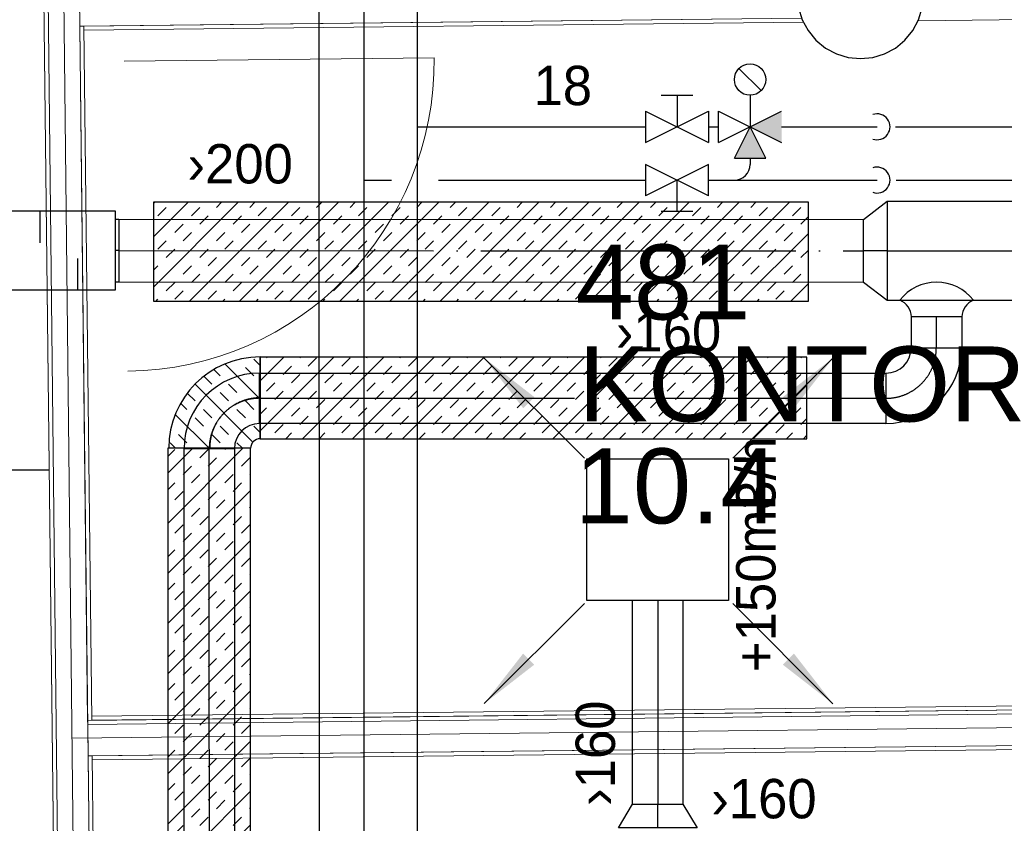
# Model space of a CAD drawing. Header units: millimetres. Extents: x 0 to 83130, y 0 to 53088.
# Tile 52 of 105: x 9531 to 12658, y 32754 to 35306. Entities that reach past the tile are written whole.
import ezdxf

# ---------------------------------------------------------------- set-up
doc = ezdxf.new("R2010")
doc.units = ezdxf.units.MM
doc.header["$LTSCALE"] = 50
doc.header["$MEASUREMENT"] = 0
doc.header["$PDMODE"] = 1
for name, pattern in [('2V-CENT', [23, 20, -1.5, 0, -1.5]), ('V-KU', [2, 1, 1]), ('V-V', [2, 1, 1])]:
    doc.linetypes.add(name, pattern=pattern)
doc.layers.get('0').update_dxf_attribs({"linetype": 'CONTINUOUS'})
for name, color, linetype in [('20604A200D001$0$00-HEL1', 9, 'CONTINUOUS'), ('20604A200D001$0$832 Rominfo', 7, 'CONTINUOUS'), ('V006', 1, 'CONTINUOUS'), ('V060-', 3, 'CONTINUOUS'), ('V061-', 1, 'CONTINUOUS'), ('V070-', 3, 'CONTINUOUS'), ('V071-', 1, 'CONTINUOUS'), ('V110', 1, 'CONTINUOUS'), ('V110-', 6, 'CONTINUOUS'), ('V111-', 1, 'CONTINUOUS'), ('xref', 7, 'CONTINUOUS')]:
    doc.layers.add(name, color=color, linetype=linetype)
for name, color, linetype, lineweight in [('20604A200D001$0$A-AREA', 32, 'CONTINUOUS', 9), ('20604A200D001$0$A-DOOR', 31, 'CONTINUOUS', 13), ('20604A200D001$0$A-WALL', 7, 'CONTINUOUS', 13), ('20604A200D001$0$S-COLS', 7, 'CONTINUOUS', 9)]:
    doc.layers.add(name, color=color, linetype=linetype, lineweight=lineweight)
doc.styles.add('20604A200D001$0$Arial', font='arial.ttf', dxfattribs={"height": 238.125})
doc.styles.add('FISO', font='fiso')
doc.styles.add('ISO', font='ISO')
doc.styles.add('SIMPLEX', font='SIMPLEX')

# ---------------------------------------------------------------- blocks, each defined once
blk = doc.blocks.new('LD_P')
for p, q in [((-0.5, 0.5), (-0.5, -0.5)), ((0.5, 0.5), (-0.5, 0.5)), ((0.5, -0.5), (0.5, 0.5)), ((-0.5, -0.5), (0.5, -0.5))]:
    blk.add_line(p, q)
at = {"color": 1}
for p, q in [((-0.3, 0.5), (-0.3, 0.1)), ((0.1, 0.5), (0.1, 0.1)), ((-0.1, -0.5), (-0.1, -0.1)), ((0.3, -0.5), (0.3, -0.1))]:
    blk.add_line(p, q, dxfattribs=at)
blk = doc.blocks.new('C3A', base_point=(16246, 22590.5))
at = {"color": 0, "linetype": 'ByBlock'}
blk.add_line((16247, 22590.5), (16246, 22590.5), dxfattribs=at)
blk = doc.blocks.new('K3A', base_point=(16246, 22590.5))
at = {"color": 0, "linetype": 'ByBlock'}
for p, q in [((16246, 22591), (16247, 22591)), ((16247, 22591), (16247, 22590)), ((16247, 22590), (16246, 22590))]:
    blk.add_line(p, q, dxfattribs=at)
blk = doc.blocks.new('33A', base_point=(16246, 22590.5))
blk.add_point((16247, 22590.5))
at = {"color": 0, "linetype": 'ByBlock'}
blk.add_blockref('K3A', (16246, 22590.5), dxfattribs=at)
at = {"color": 1, "linetype": '2V-CENT'}
blk.add_blockref('C3A', (16246, 22590.5), dxfattribs=at)
at = {"style": 'SIMPLEX', "flags": 3}
blk.add_attdef('0', (16246, 22590.5), '', height=1, dxfattribs=at)
blk = doc.blocks.new('CCDIMF_315X200X75', base_point=(3095.5, 30301.1))
at = {"color": 0, "linetype": 'ByBlock'}
blk.add_line((3058, 30301.1), (3133, 30301.1), dxfattribs=at)
blk = doc.blocks.new('KCDIMF_315X200X75', base_point=(3095.5, 30301.1))
at = {"color": 0, "linetype": 'ByBlock'}
for p, q in [((3058, 30143.6), (3058, 30458.6)), ((3058, 30458.6), (3133, 30401.1)), ((3133, 30401.1), (3133, 30201.1)), ((3133, 30201.1), (3058, 30143.6))]:
    blk.add_line(p, q, dxfattribs=at)
blk = doc.blocks.new('3CDIMF_315X200X75', base_point=(3095.5, 30301.1))
for p in [(3058, 30301.1), (3133, 30301.1)]:
    blk.add_point(p)
at = {"color": 0, "linetype": 'ByBlock'}
blk.add_blockref('KCDIMF_315X200X75', (3095.5, 30301.1), dxfattribs=at)
at = {"color": 1, "linetype": '2V-CENT'}
blk.add_blockref('CCDIMF_315X200X75', (3095.5, 30301.1), dxfattribs=at)
at = {"style": 'SIMPLEX', "flags": 3}
blk.add_attdef('0', (3095.5, 30301.1), '', height=1, dxfattribs=at)
blk = doc.blocks.new('CCDIMF_250X160X75', base_point=(3095.5, 30301.1))
at = {"color": 0, "linetype": 'ByBlock'}
blk.add_line((3058, 30301.1), (3133, 30301.1), dxfattribs=at)
blk = doc.blocks.new('KCDIMF_250X160X75', base_point=(3095.5, 30301.1))
at = {"color": 0, "linetype": 'ByBlock'}
for p, q in [((3058, 30176.1), (3058, 30426.1)), ((3058, 30426.1), (3133, 30381.1)), ((3133, 30381.1), (3133, 30221.1)), ((3133, 30221.1), (3058, 30176.1))]:
    blk.add_line(p, q, dxfattribs=at)
blk = doc.blocks.new('3CDIMF_250X160X75', base_point=(3095.5, 30301.1))
for p in [(3058, 30301.1), (3133, 30301.1)]:
    blk.add_point(p)
at = {"color": 0, "linetype": 'ByBlock'}
blk.add_blockref('KCDIMF_250X160X75', (3095.5, 30301.1), dxfattribs=at)
at = {"color": 1, "linetype": '2V-CENT'}
blk.add_blockref('CCDIMF_250X160X75', (3095.5, 30301.1), dxfattribs=at)
at = {"style": 'SIMPLEX', "flags": 3}
blk.add_attdef('0', (3095.5, 30301.1), '', height=1, dxfattribs=at)
blk = doc.blocks.new('TAK_P', base_point=(16247.5, 22586.5))
for p, q in [((16248, 22587), (16247, 22587)), ((16247, 22587), (16247, 22586)), ((16248, 22586), (16248, 22587)), ((16247, 22586), (16248, 22586))]:
    blk.add_line(p, q)
blk = doc.blocks.new('V420', base_point=(455, 404.5))
blk.add_line((455, 404.5), (464, 404.5))
blk.add_solid([(455, 404.5), (459, 405), (459, 404)])
blk = doc.blocks.new('V421', base_point=(455.5, 404.5))
at = {"rotation": 180}
blk.add_blockref('V420', (464.5, 404.5), dxfattribs=at)
blk = doc.blocks.new('CBOJ90_PB', base_point=(86107, 31352))
at = {"color": 0, "linetype": 'ByBlock'}
blk.add_arc((86106, 31353), 1, 270, 360, dxfattribs=at)
blk = doc.blocks.new('KBOJ90_PB', base_point=(86107, 31352))
at = {"color": 0, "linetype": 'ByBlock'}
for p, q in [((86106.5, 31353), (86107.5, 31353)), ((86106, 31352.5), (86106, 31351.5))]:
    blk.add_line(p, q, dxfattribs=at)
for radius in [1.5, 0.5]:
    blk.add_arc((86106, 31353), radius, 270, 360, dxfattribs=at)
blk = doc.blocks.new('3BOJ90_PB', base_point=(86107, 31352))
for p in [(86107, 31353), (86106, 31352)]:
    blk.add_point(p)
at = {"color": 1, "linetype": '2V-CENT'}
blk.add_blockref('CBOJ90_PB', (86107, 31352), dxfattribs=at)
at = {"color": 0, "linetype": 'ByBlock'}
blk.add_blockref('KBOJ90_PB', (86107, 31352), dxfattribs=at)
at = {"style": 'ISO', "flags": 3}
blk.add_attdef('0', (86107, 31352), '', height=1, dxfattribs=at)
blk = doc.blocks.new('*X151')
at = {"color": 0}
for p, q in [((9956.2, 34457.4), (10225.2, 34726.5)), ((9956.2, 34616.5), (10066.1, 34726.5)), ((9956.2, 34722.6), (9960.1, 34726.5)), ((9970.2, 34683.6), (9996.7, 34710.1)), ((10070.5, 34412.6), (10384.3, 34726.5)), ((10076.3, 34683.6), (10102.8, 34710.1)), ((10155.8, 34710.1), (10172.2, 34726.5)), ((10229.6, 34412.6), (10543.4, 34726.5)), ((10261.9, 34710.1), (10278.2, 34726.5)), ((10288.4, 34683.6), (10314.9, 34710.1)), ((10388.7, 34412.6), (10702.5, 34726.5)), ((10394.5, 34683.6), (10421, 34710.1)), ((10474, 34710.1), (10490.4, 34726.5)), ((10547.8, 34412.6), (10861.6, 34726.5)), ((10580.1, 34710.1), (10596.4, 34726.5)), ((10606.6, 34683.6), (10633.1, 34710.1)), ((10706.9, 34412.6), (11020.7, 34726.5)), ((10712.7, 34683.6), (10739.2, 34710.1)), ((10792.2, 34710.1), (10808.6, 34726.5)), ((10865.9, 34412.6), (11179.8, 34726.5)), ((10898.3, 34710.1), (10914.6, 34726.5)), ((10924.8, 34683.6), (10951.3, 34710.1)), ((11025, 34412.6), (11338.9, 34726.5)), ((11030.9, 34683.6), (11057.4, 34710.1)), ((11110.4, 34710.1), (11126.8, 34726.5)), ((11184.1, 34412.6), (11498, 34726.5)), ((11216.5, 34710.1), (11232.8, 34726.5)), ((11243, 34683.6), (11269.5, 34710.1)), ((11343.2, 34412.6), (11657.1, 34726.5)), ((11349.1, 34683.6), (11375.6, 34710.1)), ((11428.6, 34710.1), (11445, 34726.5)), ((11502.3, 34412.6), (11816.2, 34726.5)), ((11534.7, 34710.1), (11551, 34726.5)), ((11561.2, 34683.6), (11587.7, 34710.1)), ((11661.4, 34412.6), (11975.3, 34726.5)), ((11667.3, 34683.6), (11693.8, 34710.1)), ((11746.8, 34710.1), (11763.2, 34726.5)), ((11852.9, 34710.1), (11869.2, 34726.5)), ((11879.4, 34683.6), (11905.9, 34710.1)), ((11985.5, 34683.6), (12012, 34710.1)), ((10102.8, 34657.1), (10129.3, 34683.6)), ((10208.9, 34657.1), (10235.4, 34683.6)), ((10421, 34657.1), (10447.5, 34683.6)), ((10527.1, 34657.1), (10553.6, 34683.6)), ((10739.2, 34657.1), (10765.7, 34683.6)), ((10845.3, 34657.1), (10871.8, 34683.6)), ((11057.4, 34657.1), (11083.9, 34683.6)), ((11163.4, 34657.1), (11190, 34683.6)), ((11375.6, 34657.1), (11402.1, 34683.6)), ((11481.6, 34657.1), (11508.2, 34683.6)), ((11693.8, 34657.1), (11720.3, 34683.6)), ((11799.8, 34657.1), (11826.4, 34683.6)), ((12012, 34657.1), (12035.7, 34680.8)), ((10023.2, 34630.6), (10049.8, 34657.1)), ((10235.4, 34630.6), (10261.9, 34657.1)), ((10341.4, 34630.6), (10368, 34657.1)), ((10553.6, 34630.6), (10580.1, 34657.1)), ((10659.6, 34630.6), (10686.2, 34657.1)), ((10871.8, 34630.6), (10898.3, 34657.1)), ((10977.8, 34630.6), (11004.3, 34657.1)), ((11190, 34630.6), (11216.5, 34657.1)), ((11296, 34630.6), (11322.5, 34657.1)), ((11508.2, 34630.6), (11534.7, 34657.1)), ((11614.2, 34630.6), (11640.7, 34657.1)), ((11826.4, 34630.6), (11852.9, 34657.1)), ((11932.4, 34630.6), (11958.9, 34657.1)), ((10049.8, 34604), (10076.3, 34630.6)), ((10155.8, 34604), (10182.3, 34630.6)), ((10368, 34604), (10394.5, 34630.6)), ((10474, 34604), (10500.5, 34630.6)), ((10686.2, 34604), (10712.7, 34630.6)), ((10792.2, 34604), (10818.7, 34630.6)), ((11004.3, 34604), (11030.9, 34630.6)), ((11110.4, 34604), (11136.9, 34630.6)), ((11322.5, 34604), (11349.1, 34630.6)), ((11428.6, 34604), (11455.1, 34630.6)), ((11640.7, 34604), (11667.3, 34630.6)), ((11746.8, 34604), (11773.3, 34630.6)), ((11820.5, 34412.6), (12035.7, 34627.7)), ((11958.9, 34604), (11985.5, 34630.6)), ((9970.2, 34577.5), (9996.7, 34604)), ((10182.3, 34577.5), (10208.9, 34604)), ((10288.4, 34577.5), (10314.9, 34604)), ((10500.5, 34577.5), (10527.1, 34604)), ((10606.6, 34577.5), (10633.1, 34604)), ((10818.7, 34577.5), (10845.3, 34604)), ((10924.8, 34577.5), (10951.3, 34604)), ((11136.9, 34577.5), (11163.4, 34604)), ((11243, 34577.5), (11269.5, 34604)), ((11455.1, 34577.5), (11481.6, 34604)), ((11561.2, 34577.5), (11587.7, 34604)), ((11773.3, 34577.5), (11799.8, 34604)), ((11879.4, 34577.5), (11905.9, 34604)), ((9996.7, 34551), (10023.2, 34577.5)), ((10102.8, 34551), (10129.3, 34577.5)), ((10314.9, 34551), (10341.4, 34577.5)), ((10421, 34551), (10447.5, 34577.5)), ((10633.1, 34551), (10659.6, 34577.5)), ((10739.2, 34551), (10765.7, 34577.5)), ((10951.3, 34551), (10977.8, 34577.5)), ((11057.4, 34551), (11083.9, 34577.5)), ((11269.5, 34551), (11296, 34577.5)), ((11375.6, 34551), (11402.1, 34577.5)), ((11587.7, 34551), (11614.2, 34577.5)), ((11693.8, 34551), (11720.3, 34577.5)), ((11905.9, 34551), (11932.4, 34577.5)), ((12012, 34551), (12035.7, 34574.7)), ((9956.2, 34510.5), (9970.2, 34524.5)), ((10049.8, 34498), (10076.3, 34524.5)), ((10129.3, 34524.5), (10155.8, 34551)), ((10235.4, 34524.5), (10261.9, 34551)), ((10261.9, 34498), (10288.4, 34524.5)), ((10368, 34498), (10394.5, 34524.5)), ((10447.5, 34524.5), (10474, 34551)), ((10553.6, 34524.5), (10580.1, 34551)), ((10580.1, 34498), (10606.6, 34524.5)), ((10686.2, 34498), (10712.7, 34524.5)), ((10765.7, 34524.5), (10792.2, 34551)), ((10871.8, 34524.5), (10898.3, 34551)), ((10898.3, 34498), (10924.8, 34524.5)), ((11004.3, 34498), (11030.9, 34524.5)), ((11083.9, 34524.5), (11110.4, 34551)), ((11190, 34524.5), (11216.5, 34551)), ((11216.5, 34498), (11243, 34524.5)), ((11322.5, 34498), (11349.1, 34524.5)), ((11402.1, 34524.5), (11428.6, 34551)), ((11508.2, 34524.5), (11534.7, 34551)), ((11534.7, 34498), (11561.2, 34524.5)), ((11640.7, 34498), (11667.3, 34524.5)), ((11720.3, 34524.5), (11746.8, 34551)), ((11826.4, 34524.5), (11852.9, 34551)), ((11852.9, 34498), (11879.4, 34524.5)), ((11958.9, 34498), (11985.5, 34524.5)), ((10076.3, 34471.5), (10102.8, 34498)), ((10182.3, 34471.5), (10208.9, 34498)), ((10394.5, 34471.5), (10421, 34498)), ((10500.5, 34471.5), (10527.1, 34498)), ((10712.7, 34471.5), (10739.2, 34498)), ((10818.7, 34471.5), (10845.3, 34498)), ((11030.9, 34471.5), (11057.4, 34498)), ((11136.9, 34471.5), (11163.4, 34498)), ((11349.1, 34471.5), (11375.6, 34498)), ((11455.1, 34471.5), (11481.6, 34498)), ((11667.3, 34471.5), (11693.8, 34498)), ((11773.3, 34471.5), (11799.8, 34498)), ((11985.5, 34471.5), (12012, 34498)), ((9996.7, 34444.9), (10023.2, 34471.5)), ((10208.9, 34444.9), (10235.4, 34471.5)), ((10314.9, 34444.9), (10341.4, 34471.5)), ((10527.1, 34444.9), (10553.6, 34471.5)), ((10633.1, 34444.9), (10659.6, 34471.5)), ((10845.3, 34444.9), (10871.8, 34471.5)), ((10951.3, 34444.9), (10977.8, 34471.5)), ((11163.4, 34444.9), (11190, 34471.5)), ((11269.5, 34444.9), (11296, 34471.5)), ((11481.6, 34444.9), (11508.2, 34471.5)), ((11587.7, 34444.9), (11614.2, 34471.5)), ((11799.8, 34444.9), (11826.4, 34471.5)), ((11905.9, 34444.9), (11932.4, 34471.5)), ((11979.6, 34412.6), (12035.7, 34468.6)), ((10023.2, 34418.4), (10049.8, 34444.9)), ((10129.3, 34418.4), (10155.8, 34444.9)), ((10341.4, 34418.4), (10368, 34444.9)), ((10447.5, 34418.4), (10474, 34444.9)), ((10659.6, 34418.4), (10686.2, 34444.9)), ((10765.7, 34418.4), (10792.2, 34444.9)), ((10977.8, 34418.4), (11004.3, 34444.9)), ((11083.9, 34418.4), (11110.4, 34444.9)), ((11296, 34418.4), (11322.5, 34444.9)), ((11402.1, 34418.4), (11428.6, 34444.9)), ((11614.2, 34418.4), (11640.7, 34444.9)), ((11720.3, 34418.4), (11746.8, 34444.9)), ((11932.4, 34418.4), (11958.9, 34444.9)), ((9964.4, 34412.6), (9970.2, 34418.4)), ((10176.5, 34412.6), (10182.3, 34418.4)), ((10282.6, 34412.6), (10288.4, 34418.4)), ((10494.7, 34412.6), (10500.5, 34418.4)), ((10600.8, 34412.6), (10606.6, 34418.4)), ((10812.9, 34412.6), (10818.7, 34418.4)), ((10919, 34412.6), (10924.8, 34418.4)), ((11131.1, 34412.6), (11136.9, 34418.4)), ((11237.2, 34412.6), (11243, 34418.4)), ((11449.3, 34412.6), (11455.1, 34418.4)), ((11555.4, 34412.6), (11561.2, 34418.4)), ((11767.5, 34412.6), (11773.3, 34418.4)), ((11873.6, 34412.6), (11879.4, 34418.4))]:
    blk.add_line(p, q, dxfattribs=at)
blk = doc.blocks.new('*X126')
at = {"color": 0}
for p, q in [((2210, 47022.9), (2227.4, 47040.3)), ((2210, 46916.8), (2317.4, 47024.2)), ((2227.4, 46987.2), (2253.9, 47013.8)), ((2333.5, 46987.2), (2353.2, 47007)), ((2360, 46960.7), (2385.2, 46985.9)), ((2229.7, 46777.4), (2413.6, 46961.3)), ((2280.4, 46934.2), (2306.9, 46960.7)), ((2227.4, 46881.2), (2253.9, 46907.7)), ((2306.9, 46907.7), (2333.5, 46934.2)), ((2413, 46907.7), (2438.6, 46933.3)), ((2253.9, 46854.7), (2280.4, 46881.2)), ((2360, 46854.7), (2386.5, 46881.2)), ((2439.5, 46881.2), (2460, 46901.7)), ((2366.2, 46754.8), (2477.7, 46866.3)), ((2386.5, 46828.1), (2413, 46854.7)), ((2210, 46810.7), (2227.4, 46828.1)), ((2306.9, 46801.6), (2333.5, 46828.1)), ((2333.5, 46775.1), (2360, 46801.6)), ((2439.5, 46775.1), (2466, 46801.6)), ((2260.2, 46754.8), (2280.4, 46775.1)), ((2472.3, 46754.8), (2492.6, 46775.1))]:
    blk.add_line(p, q, dxfattribs=at)
blk = doc.blocks.new('*X152')
at = {"color": 0}
for p, q in [((10294.4, 34000.2), (10528.8, 34234.6)), ((10294.4, 34159.2), (10369.7, 34234.6)), ((10314.9, 34232.8), (10316.7, 34234.6)), ((10421, 34232.8), (10422.8, 34234.6)), ((10428.8, 33975.4), (10687.9, 34234.6)), ((10447.5, 34206.3), (10474, 34232.8)), ((10553.6, 34206.3), (10580.1, 34232.8)), ((10587.9, 33975.4), (10847, 34234.6)), ((10633.1, 34232.8), (10634.9, 34234.6)), ((10739.2, 34232.8), (10740.9, 34234.6)), ((10747, 33975.4), (11006.1, 34234.6)), ((10765.7, 34206.3), (10792.2, 34232.8)), ((10871.8, 34206.3), (10898.3, 34232.8)), ((10906.1, 33975.4), (11165.2, 34234.6)), ((10951.3, 34232.8), (10953.1, 34234.6)), ((11057.4, 34232.8), (11059.1, 34234.6)), ((11065.2, 33975.4), (11324.3, 34234.6)), ((11083.9, 34206.3), (11110.4, 34232.8)), ((11190, 34206.3), (11216.5, 34232.8)), ((11224.3, 33975.4), (11483.4, 34234.6)), ((11269.5, 34232.8), (11271.3, 34234.6)), ((11375.6, 34232.8), (11377.3, 34234.6)), ((11383.4, 33975.4), (11642.5, 34234.6)), ((11402.1, 34206.3), (11428.6, 34232.8)), ((11508.2, 34206.3), (11534.7, 34232.8)), ((11542.5, 33975.4), (11801.6, 34234.6)), ((11587.7, 34232.8), (11589.5, 34234.6)), ((11693.8, 34232.8), (11695.5, 34234.6)), ((11701.6, 33975.4), (11960.7, 34234.6)), ((11720.3, 34206.3), (11746.8, 34232.8)), ((11826.4, 34206.3), (11852.9, 34232.8)), ((11905.9, 34232.8), (11907.7, 34234.6)), ((12012, 34232.8), (12013.7, 34234.6)), ((10368, 34179.8), (10394.5, 34206.3)), ((10394.5, 34153.3), (10421, 34179.8)), ((10500.5, 34153.3), (10527.1, 34179.8)), ((10580.1, 34179.8), (10606.6, 34206.3)), ((10686.2, 34179.8), (10712.7, 34206.3)), ((10712.7, 34153.3), (10739.2, 34179.8)), ((10818.7, 34153.3), (10845.3, 34179.8)), ((10898.3, 34179.8), (10924.8, 34206.3)), ((11004.3, 34179.8), (11030.9, 34206.3)), ((11030.9, 34153.3), (11057.4, 34179.8)), ((11136.9, 34153.3), (11163.4, 34179.8)), ((11216.5, 34179.8), (11243, 34206.3)), ((11322.5, 34179.8), (11349.1, 34206.3)), ((11349.1, 34153.3), (11375.6, 34179.8)), ((11455.1, 34153.3), (11481.6, 34179.8)), ((11534.7, 34179.8), (11561.2, 34206.3)), ((11640.7, 34179.8), (11667.3, 34206.3)), ((11667.3, 34153.3), (11693.8, 34179.8)), ((11773.3, 34153.3), (11799.8, 34179.8)), ((11852.9, 34179.8), (11879.4, 34206.3)), ((11958.9, 34179.8), (11985.5, 34206.3)), ((11985.5, 34153.3), (12012, 34179.8)), ((10314.9, 34126.7), (10341.4, 34153.3)), ((10527.1, 34126.7), (10553.6, 34153.3)), ((10633.1, 34126.7), (10659.6, 34153.3)), ((10845.3, 34126.7), (10871.8, 34153.3)), ((10951.3, 34126.7), (10977.8, 34153.3)), ((11163.4, 34126.7), (11190, 34153.3)), ((11269.5, 34126.7), (11296, 34153.3)), ((11481.6, 34126.7), (11508.2, 34153.3)), ((11587.7, 34126.7), (11614.2, 34153.3)), ((11799.8, 34126.7), (11826.4, 34153.3)), ((11860.7, 33975.4), (12031.1, 34145.9)), ((11905.9, 34126.7), (11932.4, 34153.3)), ((10341.4, 34100.2), (10368, 34126.7)), ((10447.5, 34100.2), (10474, 34126.7)), ((10659.6, 34100.2), (10686.2, 34126.7)), ((10765.7, 34100.2), (10792.2, 34126.7)), ((10977.8, 34100.2), (11004.3, 34126.7)), ((11083.9, 34100.2), (11110.4, 34126.7)), ((11296, 34100.2), (11322.5, 34126.7)), ((11402.1, 34100.2), (11428.6, 34126.7)), ((11614.2, 34100.2), (11640.7, 34126.7)), ((11720.3, 34100.2), (11746.8, 34126.7)), ((11932.4, 34100.2), (11958.9, 34126.7)), ((10474, 34073.7), (10500.5, 34100.2)), ((10580.1, 34073.7), (10606.6, 34100.2)), ((10792.2, 34073.7), (10818.7, 34100.2)), ((10898.3, 34073.7), (10924.8, 34100.2)), ((11110.4, 34073.7), (11136.9, 34100.2)), ((11216.5, 34073.7), (11243, 34100.2)), ((11428.6, 34073.7), (11455.1, 34100.2)), ((11534.7, 34073.7), (11561.2, 34100.2)), ((11746.8, 34073.7), (11773.3, 34100.2)), ((11852.9, 34073.7), (11879.4, 34100.2)), ((10294.4, 34053.2), (10314.9, 34073.7)), ((10394.5, 34047.2), (10421, 34073.7)), ((10606.6, 34047.2), (10633.1, 34073.7)), ((10712.7, 34047.2), (10739.2, 34073.7)), ((10924.8, 34047.2), (10951.3, 34073.7)), ((11030.9, 34047.2), (11057.4, 34073.7)), ((11243, 34047.2), (11269.5, 34073.7)), ((11349.1, 34047.2), (11375.6, 34073.7)), ((11561.2, 34047.2), (11587.7, 34073.7)), ((11667.3, 34047.2), (11693.8, 34073.7)), ((11879.4, 34047.2), (11905.9, 34073.7)), ((11985.5, 34047.2), (12012, 34073.7)), ((10341.4, 33994.2), (10368, 34020.7)), ((10421, 34020.7), (10447.5, 34047.2)), ((10527.1, 34020.7), (10553.6, 34047.2)), ((10553.6, 33994.2), (10580.1, 34020.7)), ((10659.6, 33994.2), (10686.2, 34020.7)), ((10739.2, 34020.7), (10765.7, 34047.2)), ((10845.3, 34020.7), (10871.8, 34047.2)), ((10871.8, 33994.2), (10898.3, 34020.7)), ((10977.8, 33994.2), (11004.3, 34020.7)), ((11057.4, 34020.7), (11083.9, 34047.2)), ((11163.4, 34020.7), (11190, 34047.2)), ((11190, 33994.2), (11216.5, 34020.7)), ((11296, 33994.2), (11322.5, 34020.7)), ((11375.6, 34020.7), (11402.1, 34047.2)), ((11481.6, 34020.7), (11508.2, 34047.2)), ((11508.2, 33994.2), (11534.7, 34020.7)), ((11614.2, 33994.2), (11640.7, 34020.7)), ((11693.8, 34020.7), (11720.3, 34047.2)), ((11799.8, 34020.7), (11826.4, 34047.2)), ((11826.4, 33994.2), (11852.9, 34020.7)), ((11932.4, 33994.2), (11958.9, 34020.7)), ((12012, 34020.7), (12031.1, 34039.8)), ((10375.8, 33975.4), (10394.5, 33994.2)), ((10481.8, 33975.4), (10500.5, 33994.2)), ((10694, 33975.4), (10712.7, 33994.2)), ((10800, 33975.4), (10818.7, 33994.2)), ((11012.2, 33975.4), (11030.9, 33994.2)), ((11118.2, 33975.4), (11136.9, 33994.2)), ((11330.4, 33975.4), (11349.1, 33994.2)), ((11436.4, 33975.4), (11455.1, 33994.2)), ((11648.6, 33975.4), (11667.3, 33994.2)), ((11754.6, 33975.4), (11773.3, 33994.2)), ((11966.7, 33975.4), (11985.5, 33994.2)), ((12019.8, 33975.4), (12031.1, 33986.8))]:
    blk.add_line(p, q, dxfattribs=at)
blk = doc.blocks.new('*X153')
at = {"color": 0}
for p, q in [((10001, 33706.8), (10239.7, 33945.4)), ((10001, 33865.9), (10080.6, 33945.4)), ((10001, 33918.9), (10023.2, 33941.1)), ((10102.8, 33914.6), (10129.3, 33941.1)), ((10182.3, 33941.1), (10186.7, 33945.4)), ((10129.3, 33888.1), (10155.8, 33914.6)), ((10235.4, 33888.1), (10261.9, 33914.6)), ((10049.8, 33861.6), (10076.3, 33888.1)), ((10001, 33812.9), (10023.2, 33835.1)), ((10076.3, 33835.1), (10102.8, 33861.6)), ((10182.3, 33835.1), (10208.9, 33861.6)), ((10208.9, 33808.5), (10235.4, 33835.1)), ((10261.9, 33861.6), (10264.4, 33864.1)), ((10001, 33547.7), (10264.4, 33811.1)), ((10023.2, 33782), (10049.8, 33808.5)), ((10129.3, 33782), (10155.8, 33808.5)), ((10155.8, 33755.5), (10182.3, 33782)), ((10076.3, 33729), (10102.8, 33755.5)), ((10261.9, 33755.5), (10264.4, 33758)), ((10102.8, 33702.5), (10129.3, 33729)), ((10208.9, 33702.5), (10235.4, 33729)), ((10023.2, 33676), (10049.8, 33702.5)), ((10235.4, 33676), (10261.9, 33702.5)), ((10001, 33388.6), (10264.4, 33652)), ((10049.8, 33649.4), (10076.3, 33676)), ((10155.8, 33649.4), (10182.3, 33676)), ((10182.3, 33622.9), (10208.9, 33649.4)), ((10001, 33600.7), (10023.2, 33622.9)), ((10102.8, 33596.4), (10129.3, 33622.9)), ((10129.3, 33569.9), (10155.8, 33596.4)), ((10235.4, 33569.9), (10261.9, 33596.4)), ((10049.8, 33543.4), (10076.3, 33569.9)), ((10076.3, 33516.9), (10102.8, 33543.4)), ((10182.3, 33516.9), (10208.9, 33543.4)), ((10261.9, 33543.4), (10264.4, 33545.9)), ((10001, 33494.7), (10023.2, 33516.9)), ((10001, 33229.5), (10264.4, 33492.9)), ((10023.2, 33463.8), (10049.8, 33490.3)), ((10129.3, 33463.8), (10155.8, 33490.3)), ((10208.9, 33490.3), (10235.4, 33516.9)), ((10155.8, 33437.3), (10182.3, 33463.8)), ((10076.3, 33410.8), (10102.8, 33437.3)), ((10261.9, 33437.3), (10264.4, 33439.8)), ((10102.8, 33384.3), (10129.3, 33410.8)), ((10208.9, 33384.3), (10235.4, 33410.8)), ((10023.2, 33357.8), (10049.8, 33384.3)), ((10235.4, 33357.8), (10261.9, 33384.3)), ((10001, 33070.4), (10264.4, 33333.8)), ((10049.8, 33331.2), (10076.3, 33357.8)), ((10155.8, 33331.2), (10182.3, 33357.8)), ((10001, 33282.5), (10023.2, 33304.7)), ((10102.8, 33278.2), (10129.3, 33304.7)), ((10182.3, 33304.7), (10208.9, 33331.2)), ((10129.3, 33251.7), (10155.8, 33278.2)), ((10235.4, 33251.7), (10261.9, 33278.2)), ((10049.8, 33225.2), (10076.3, 33251.7)), ((10076.3, 33198.7), (10102.8, 33225.2)), ((10182.3, 33198.7), (10208.9, 33225.2)), ((10261.9, 33225.2), (10264.4, 33227.7)), ((10001, 33176.5), (10023.2, 33198.7)), ((10208.9, 33172.1), (10235.4, 33198.7)), ((10001, 32911.3), (10264.4, 33174.7)), ((10023.2, 33145.6), (10049.8, 33172.1)), ((10129.3, 33145.6), (10155.8, 33172.1)), ((10155.8, 33119.1), (10182.3, 33145.6)), ((10076.3, 33092.6), (10102.8, 33119.1)), ((10261.9, 33119.1), (10264.4, 33121.6)), ((10102.8, 33066.1), (10129.3, 33092.6)), ((10208.9, 33066.1), (10235.4, 33092.6)), ((10023.2, 33039.6), (10049.8, 33066.1)), ((10235.4, 33039.6), (10261.9, 33066.1)), ((10049.8, 33013), (10076.3, 33039.6)), ((10155.8, 33013), (10182.3, 33039.6)), ((10001, 32752.2), (10264.4, 33015.6)), ((10182.3, 32986.5), (10208.9, 33013)), ((10001, 32964.3), (10023.2, 32986.5)), ((10102.8, 32960), (10129.3, 32986.5)), ((10129.3, 32933.5), (10155.8, 32960)), ((10235.4, 32933.5), (10261.9, 32960)), ((10049.8, 32907), (10076.3, 32933.5)), ((10076.3, 32880.5), (10102.8, 32907)), ((10182.3, 32880.5), (10208.9, 32907)), ((10261.9, 32907), (10264.4, 32909.5)), ((10001, 32858.3), (10023.2, 32880.5)), ((10208.9, 32853.9), (10235.4, 32880.5)), ((10023.2, 32827.4), (10049.8, 32853.9)), ((10085.2, 32677.3), (10264.4, 32856.5)), ((10129.3, 32827.4), (10155.8, 32853.9)), ((10155.8, 32800.9), (10182.3, 32827.4)), ((10261.9, 32800.9), (10264.4, 32803.4)), ((10076.3, 32774.4), (10102.8, 32800.9)), ((10102.8, 32747.9), (10129.3, 32774.4)), ((10208.9, 32747.9), (10235.4, 32774.4)), ((10023.2, 32721.4), (10049.8, 32747.9)), ((10235.4, 32721.4), (10261.9, 32747.9)), ((10049.8, 32694.8), (10076.3, 32721.4)), ((10155.8, 32694.8), (10182.3, 32721.4)), ((10191.3, 32677.3), (10208.9, 32694.8)), ((10244.3, 32677.3), (10264.4, 32697.4))]:
    blk.add_line(p, q, dxfattribs=at)
blk = doc.blocks.new('20604A200D001$0$IV02_37dB 767314 - IV02_37dB-330747-P04')
at = {"layer": '20604A200D001$0$A-WALL'}
for p, q in [((25190.4, 33055), (25191.5, 32955)), ((25190.4, 33055), (25191.5, 32955)), ((25191.5, 32955), (25190.4, 33055)), ((27853.4, 32972), (30002.9, 32996.2)), ((25191.5, 32955), (27484.1, 32980.8)), ((25191.5, 32955), (27484.1, 32980.8)), ((27484.1, 32980.8), (25191.5, 32955)), ((25204.5, 32955.2), (27484.1, 32980.8)), ((27484.1, 32980.8), (25204.5, 32955.2)), ((27484.1, 32980.8), (25204.5, 32955.2)), ((25204.7, 32942.2), (27489.8, 32967.9)), ((27485.7, 32975.5), (27484.1, 32980.8)), ((27489.8, 32967.9), (27485.7, 32975.5)), ((27855.3, 32975.5), (27853.4, 32972)), ((27858.2, 32985.1), (27855.3, 32975.5)), ((25204.5, 32955.2), (25204.7, 32942.2)), ((25204.5, 32955.2), (25204.7, 32942.2)), ((25204.7, 32942.2), (25204.5, 32955.2))]:
    blk.add_line(p, q, dxfattribs=at)
blk = doc.blocks.new('20604A200D001$0$IV02_37dB 767314 - IV02_37dB 767314-330751-P04')
blk.add_blockref('20604A200D001$0$IV02_37dB 767314 - IV02_37dB-330747-P04', (0, 0))
blk = doc.blocks.new('20604A200D001$0$IV02_37dB 775688 - IV02_37dB 2-330982-P04')
at = {"layer": '20604A200D001$0$A-WALL'}
blk.add_line((25167, 30693.7), (30028.7, 30748.4), dxfattribs=at)
blk = doc.blocks.new('20604A200D001$0$IV02_37dB 775688 - IV02_37dB-330975-P04')
at = {"layer": '20604A200D001$0$A-WALL'}
for p, q in [((30028.1, 30804.9), (25216.3, 30750.7)), ((30028.1, 30804.9), (25216.3, 30750.7)), ((25216.3, 30750.7), (30028.1, 30804.9)), ((30027.9, 30817.9), (25229.2, 30763.9)), ((25229.3, 30750.9), (30028.1, 30804.9)), ((25229.3, 30750.9), (30028.1, 30804.9)), ((30028.1, 30804.9), (25229.3, 30750.9)), ((25216.5, 30737.7), (30028.2, 30791.9)), ((25216.5, 30737.7), (30028.2, 30791.9)), ((30028.2, 30791.9), (25216.5, 30737.7)), ((30028.2, 30791.9), (25216.5, 30737.7)), ((30028.2, 30791.9), (25216.5, 30737.7)), ((25216.5, 30737.7), (30028.2, 30791.9)), ((25216.3, 30750.7), (25216.5, 30737.7)), ((25216.3, 30750.7), (25216.5, 30737.7)), ((25216.5, 30737.7), (25216.3, 30750.7)), ((25216.5, 30737.7), (25217.6, 30637.7)), ((25216.5, 30737.7), (25217.6, 30637.7)), ((25217.6, 30637.7), (25216.5, 30737.7)), ((25229.2, 30763.9), (25229.3, 30750.9)), ((25229.2, 30763.9), (25229.3, 30750.9)), ((25229.3, 30750.9), (25229.2, 30763.9)), ((25217.6, 30637.7), (30029.4, 30691.9)), ((25217.6, 30637.7), (30029.4, 30691.9)), ((30029.4, 30691.9), (25217.6, 30637.7)), ((30029.4, 30691.9), (25230.6, 30637.9)), ((30029.4, 30691.9), (25230.6, 30637.9)), ((25230.6, 30637.9), (30029.4, 30691.9)), ((25230.8, 30624.9), (30029.5, 30678.9)), ((25230.6, 30637.9), (25230.8, 30624.9)), ((25230.6, 30637.9), (25230.8, 30624.9)), ((25230.8, 30624.9), (25230.6, 30637.9))]:
    blk.add_line(p, q, dxfattribs=at)
blk = doc.blocks.new('20604A200D001$0$IV02_37dB 775688 - IV02_37dB 775688-330979-P04')
for name in ['20604A200D001$0$IV02_37dB 775688 - IV02_37dB-330975-P04', '20604A200D001$0$IV02_37dB 775688 - IV02_37dB 2-330982-P04']:
    blk.add_blockref(name, (0, 0))
blk = doc.blocks.new('20604A200D001$0$IV01_35dB 929916 - IV01_35dB 2-338046-P04')
at = {"layer": '20604A200D001$0$A-WALL'}
blk.add_line((25083.3, 38126.9), (25252.9, 23062.6), dxfattribs=at)
blk = doc.blocks.new('20604A200D001$0$IV01_35dB 929916 - IV01_35dB-338039-P04')
at = {"layer": '20604A200D001$0$A-WALL'}
for p, q in [((25190.6, 23005.3), (25018.4, 38295.7)), ((25018.4, 38295.7), (25190.6, 23005.3)), ((25018.4, 38295.7), (25190.6, 23005.3)), ((25203.4, 23018.5), (25031.4, 38295.8)), ((25031.4, 38295.8), (25203.4, 23018.5)), ((25031.4, 38295.8), (25203.4, 23018.5)), ((25031.4, 38295.8), (25203.6, 23005.5)), ((25031.4, 38295.8), (25203.6, 23005.5)), ((25031.4, 38295.8), (25203.6, 23005.5)), ((25131.4, 38297), (25244.1, 28284.1)), ((25131.4, 38297), (25303.4, 23019.6)), ((25131.4, 38297), (25244.1, 28284.1)), ((25191.5, 32955), (25204.5, 32955.2)), ((25204.5, 32955.2), (25191.5, 32955)), ((25204.5, 32955.2), (25191.5, 32955)), ((25216.3, 30750.7), (25191.5, 32955)), ((25191.5, 32955), (25216.3, 30750.7)), ((25191.5, 32955), (25216.3, 30750.7)), ((25204.5, 32955.2), (25204.7, 32942.2)), ((25204.5, 32955.2), (25229.3, 30750.9)), ((25204.5, 32955.2), (25204.7, 32942.2)), ((25216.3, 30750.7), (25229.3, 30750.9)), ((25216.3, 30750.7), (25229.3, 30750.9)), ((25229.3, 30750.9), (25216.3, 30750.7)), ((25229.2, 30763.9), (25229.3, 30750.9)), ((25229.2, 30763.9), (25229.3, 30750.9)), ((25230.6, 30637.9), (25217.6, 30637.7)), ((25230.6, 30637.9), (25217.6, 30637.7)), ((25217.6, 30637.7), (25230.6, 30637.9)), ((25244.1, 28284.1), (25217.6, 30637.7)), ((25217.6, 30637.7), (25244.1, 28284.1)), ((25217.6, 30637.7), (25244.1, 28284.1)), ((25257.1, 28284.2), (25230.6, 30637.9)), ((25230.8, 30624.9), (25230.6, 30637.9)), ((25230.6, 30637.9), (25230.8, 30624.9))]:
    blk.add_line(p, q, dxfattribs=at)
blk = doc.blocks.new('20604A200D001$0$IV01_35dB 929916 - IV01_35dB 929916-338043-P04')
for name in ['20604A200D001$0$IV01_35dB 929916 - IV01_35dB-338039-P04', '20604A200D001$0$IV01_35dB 929916 - IV01_35dB 2-338046-P04']:
    blk.add_blockref(name, (0, 0))
blk = doc.blocks.new('20604A200D001$0$DOOR 184 - DOOR 184-410136-P04')
at = {"layer": '20604A200D001$0$A-DOOR'}
blk.add_line((25332.8, 32843.6), (26316.7, 32854.7), dxfattribs=at)
blk.add_arc((25332.8, 32843.6), 984, 270.6452, 0.6452, dxfattribs=at)
blk = doc.blocks.new('20604A200D001$0$COLUMN 743532 - COLUMN 743532-382973-P04')
at = {"layer": '20604A200D001$0$S-COLS', "lineweight": 30}
for p, q in [((-39, 196.2), (-76.5, 184.8)), ((0, 200), (-39, 196.2)), ((39, 196.2), (0, 200)), ((76.5, 184.8), (39, 196.2)), ((-111.1, 166.3), (-141.4, 141.4)), ((-76.5, 184.8), (-111.1, 166.3)), ((111.1, 166.3), (76.5, 184.8)), ((141.4, 141.4), (111.1, 166.3)), ((-141.4, 141.4), (-166.3, 111.1)), ((166.3, 111.1), (141.4, 141.4)), ((-166.3, 111.1), (-184.8, 76.5)), ((184.8, 76.5), (166.3, 111.1)), ((-184.8, 76.5), (-196.2, 39)), ((196.2, 39), (184.8, 76.5)), ((-196.2, 39), (-200, 0)), ((200, 0), (196.2, 39)), ((-200, 0), (-196.2, -39)), ((196.2, -39), (200, 0)), ((-196.2, -39), (-184.8, -76.5)), ((184.8, -76.5), (196.2, -39)), ((-184.8, -76.5), (-166.3, -111.1)), ((166.3, -111.1), (184.8, -76.5)), ((-166.3, -111.1), (-141.4, -141.4)), ((141.4, -141.4), (166.3, -111.1)), ((-141.4, -141.4), (-111.1, -166.3)), ((111.1, -166.3), (141.4, -141.4)), ((-111.1, -166.3), (-76.5, -184.8)), ((-76.5, -184.8), (-39, -196.2)), ((39, -196.2), (76.5, -184.8)), ((76.5, -184.8), (111.1, -166.3)), ((-39, -196.2), (0, -200)), ((0, -200), (39, -196.2))]:
    blk.add_line(p, q, dxfattribs=at)
blk = doc.blocks.new('20604A200D001')
at = {"layer": '20604A200D001$0$00-HEL1'}
blk.add_line((23538.7, 31546.2), (25094.4, 31546.2), dxfattribs=at)
at = {"layer": '20604A200D001$0$A-AREA'}
blk.add_line((24941.1, 45152.5), (25190.7, 22992.3), dxfattribs=at)
at = {"layer": '20604A200D001$0$A-DOOR'}
blk.add_blockref('20604A200D001$0$DOOR 184 - DOOR 184-410136-P04', (0, 0), dxfattribs=at)
at = {"layer": '20604A200D001$0$A-WALL'}
for name in ['20604A200D001$0$IV01_35dB 929916 - IV01_35dB 929916-338043-P04', '20604A200D001$0$IV02_37dB 767314 - IV02_37dB 767314-330751-P04', '20604A200D001$0$IV02_37dB 775688 - IV02_37dB 775688-330979-P04']:
    blk.add_blockref(name, (0, 0), dxfattribs=at)
at = {"layer": '20604A200D001$0$S-COLS'}
blk.add_blockref('20604A200D001$0$COLUMN 743532 - COLUMN 743532-382973-P04', (27670.5, 33052), dxfattribs=at)
at = {"layer": '20604A200D001$0$832 Rominfo', "color": 7, "style": '20604A200D001$0$Arial'}
for s, p in [('481', (26765.9, 32023.7)), ('KONTOR', (26774.7, 31699.9)), ('10.4', (26763, 31376.1))]:
    blk.add_text(s, height=238.12, dxfattribs=at).set_placement(p)

msp = doc.modelspace()

# ---------------------------------------------------------------- linework, layer by layer
at = {"layer": 'V006'}
msp.add_line((10482.83, 32673.58), (10482.17, 35473.58), dxfattribs=at)
at = {"layer": 'V060-', "linetype": 'Continuous'}
for p, q in [((12285.4, 34729.61, -64), (14072.52, 34729.61, -64)), ((9845.48, 34672.98), (12210.4, 34672.11, -64)), ((12210.4, 34472.11, -64), (9845.48, 34472.98)), ((14072.52, 34414.61, -64), (12285.4, 34414.61, -64)), ((12362.97, 34264.9), (12362.97, 34362.98)), ((12522.97, 34362.98), (12522.97, 34264.9)), ((10293, 34184), (12282, 34184)), ((12282, 34024), (10293, 34024)), ((10053, 32989.85), (10053, 33944)), ((10213, 33944), (10213, 32989.85)), ((11477.44, 32814.89, 91), (11477.44, 33461.72, 91)), ((11637.44, 33461.72, 91), (11637.44, 32814.89, 91)), ((10053, 32342.16), (10053, 32989.85)), ((10213, 32989.85), (10213, 32342.16))]:
    msp.add_line(p, q, dxfattribs=at)
at = {"layer": 'V060-', "color": 1, "linetype": '2V-CENT'}
for p, q in [((9845.48, 34572.98), (12210.4, 34572.11, -64)), ((12285.4, 34572.11, -64), (14072.52, 34572.11, -64)), ((12442.97, 34264.9), (12442.97, 34362.98)), ((10293, 34104), (12282, 34104)), ((10133, 32989.85), (10133, 33944)), ((11557.44, 33461.72, 91), (11557.44, 32814.89, 91)), ((10133, 32989.85), (10133, 32342.16))]:
    msp.add_line(p, q, dxfattribs=at)
at = {"layer": 'V060-'}
msp.add_line((12522.97, 34362.98), (12362.97, 34362.98), dxfattribs=at)
at = {"layer": 'V060-', "color": 1, "linetype": 'Continuous'}
for p, q in [((10294.4, 33975.45), (10294.4, 34235.45)), ((10264.4, 33945.45), (10004.4, 33945.45))]:
    msp.add_line(p, q, dxfattribs=at)
at = {"layer": 'V060-', "color": 1}
for points in [[(9956.17, 34412.61), (12035.67, 34412.61), (12035.67, 34726.47), (9956.17, 34726.47)], [(10294.4, 33975.45), (12031.09, 33975.45), (12031.09, 34234.57), (10294.4, 34234.57)], [(10264.4, 33945.45), (10001.03, 33945.45), (10001.03, 32677.3), (10264.4, 32677.3)]]:
    msp.add_lwpolyline(points, close=True, dxfattribs=at)
at = {"layer": 'V060-'}
for centre, radius, start, end in [((12442.97, 34324.18), 148.44, 38.05462, 141.94538), ((12303.16, 34360.38), 59.87, 2.48987, 67.48134), ((12582.78, 34360.38), 59.87, 112.51866, 177.51013)]:
    msp.add_arc(centre, radius, start, end, dxfattribs=at)
at = {"layer": 'V060-', "color": 1, "linetype": 'Continuous'}
for radius in [290, 30]:
    msp.add_arc((10294.4, 33945.45), radius, 90, 180, dxfattribs=at)
at = {"layer": 'V060-', "color": 1, "linetype": '2V-CENT'}
msp.add_arc((10294.4, 33945.45), 160, 90, 180, dxfattribs=at)
at = {"layer": 'V110', "color": 1}
for p, q in [((11886.05, 35080.91), (11815.34, 35151.62)), ((11568.48, 35066.27), (11668.48, 35066.27)), ((11618.48, 35066.27), (11618.48, 34966.27)), ((11850.7, 35066.27), (11850.7, 34966.27)), ((11518.48, 35016.27), (11718.48, 34916.27)), ((11518.48, 34916.27), (11718.48, 35016.27)), ((11518.48, 35016.27), (11518.48, 34916.27)), ((11718.48, 35016.27), (11718.48, 34916.27)), ((11750.7, 34916.27), (11750.7, 35016.27)), ((11750.7, 35016.27), (11950.7, 34916.27)), ((11750.7, 34916.27), (11950.7, 35016.27)), ((11800.7, 34866.27), (11850.7, 34966.27)), ((11900.7, 34866.27), (11850.7, 34966.27)), ((11800.7, 34866.27), (11900.7, 34866.27)), ((11718.48, 34746.97), (11518.48, 34846.97)), ((11718.48, 34846.97), (11518.48, 34746.97)), ((11518.48, 34846.97), (11518.48, 34746.97)), ((11718.48, 34746.97), (11718.48, 34846.97)), ((11618.48, 34696.97), (11618.48, 34796.97)), ((11668.48, 34696.97), (11568.48, 34696.97))]:
    msp.add_line(p, q, dxfattribs=at)
msp.add_circle((11850.7, 35116.27), 50, dxfattribs=at)
at = {"layer": 'V110-', "linetype": 'V-V'}
for p, q in [((10624.82, 22874.71), (10624.82, 46058.79)), ((10794.13, 23044.01), (10794.13, 45889.49)), ((11850.7, 34866.27), (11850.7, 34846.97))]:
    msp.add_line(p, q, dxfattribs=at)
at = {"layer": 'V110-', "linetype": 'V-KU'}
for p, q in [((10794.13, 34966.27), (11518.48, 34966.27)), ((11718.48, 34966.27), (11750.7, 34966.27)), ((11950.7, 34966.27), (12253.87, 34966.27)), ((12312.36, 34966.27), (12730.1, 34966.27)), ((10624.82, 34796.97), (10712.14, 34796.97)), ((10861.41, 34796.97), (11518.48, 34796.97)), ((11718.48, 34796.97), (12253.87, 34796.97)), ((12314.98, 34796.97), (12716.17, 34796.97))]:
    msp.add_line(p, q, dxfattribs=at)
at = {"layer": 'V110-', "color": 1}
for centre in [(12253.87, 34966.27), (12253.87, 34796.97)]:
    msp.add_arc(centre, 41.12, 250.88502, 469.11498, dxfattribs=at)
at = {"layer": 'V110-', "linetype": 'V-V'}
msp.add_arc((11800.7, 34846.97), 50, 270, 360, dxfattribs=at)
at = {"layer": 'V110-'}
for points in [[(11950.7, 34916.27), (11950.7, 35016.27), (11850.7, 34966.27)], [(11800.7, 34866.27), (11900.7, 34866.27), (11850.7, 34966.27)]]:
    msp.add_solid(points, dxfattribs=at)

# ---------------------------------------------------------------- block references
at = {"layer": 'V060-', "color": 1}
for name in ['*X151', '*X152', '*X153']:
    msp.add_blockref(name, (0, 0), dxfattribs=at)
at = {"layer": 'V060-', "linetype": 'Continuous'}
for name, p, rotation in [('3CDIMF_315X200X75', (12247.9, 34572.11, -64), 180), ('3CDIMF_250X160X75', (11557.44, 32777.39, 91), 90)]:
    msp.add_blockref(name, p, dxfattribs=dict(at, rotation=rotation))
at = {"layer": 'V060-', "xscale": 600, "yscale": 250, "zscale": 600}
msp.add_blockref('LD_P', (9535.48, 34572.98), dxfattribs=at)
at = {"layer": 'V060-', "linetype": 'Continuous'}
for name, p, xscale, yscale, zscale in [('33A', (9835.48, 34572.98), 10, 200.0000000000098, 10), ('3BOJ90_PB', (12442, 34104), 160, 160, 160)]:
    msp.add_blockref(name, p, dxfattribs=dict(at, xscale=xscale, yscale=yscale, zscale=zscale))
at = {"layer": 'V060-', "color": 1, "rotation": 90}
msp.add_blockref('*X126', (57049.24, 31735.48), dxfattribs=at)
at = {"layer": 'V060-', "linetype": 'Continuous', "xscale": 160, "yscale": 160, "zscale": 160, "rotation": 180}
msp.add_blockref('3BOJ90_PB', (10133, 34104), dxfattribs=at)
at = {"layer": 'V070-'}
for name, p, xscale, yscale, zscale, rotation in [('V421', (11324.51, 33913.69, 91), 50, 50, 50, 135.0000000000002), ('V421', (11795.65, 33913.53, 91), 50, 50, 50, 45), ('TAK_P', (11557.44, 33686.72, 91), -450, 450, 450, 90), ('V421', (11324.34, 33452.65, 91), 50, 50, 50, 225), ('V421', (11795.48, 33452.48, 91), 50, 50, 50, 315)]:
    msp.add_blockref(name, p, dxfattribs=dict(at, xscale=xscale, yscale=yscale, zscale=zscale, rotation=rotation))
at = {"layer": 'xref'}
msp.add_blockref('20604A200D001', (-15469.5, 2330.58), dxfattribs=at)

# ---------------------------------------------------------------- texts
at = {"layer": 'V061-', "color": 1, "style": 'FISO'}
for s, p in [('›200', (10064.06, 34786.19)), ('›160', (11424.4, 34252.68)), ('›160', (11727.36, 32770.23))]:
    msp.add_text(s, height=125, dxfattribs=at).set_placement(p)
msp.add_text('›160', height=125, rotation=90, dxfattribs=at).set_placement((11421.51, 32809.61))
at = {"layer": 'V071-', "color": 1, "style": 'FISO'}
msp.add_text('+150m3/h', height=125, rotation=90, dxfattribs=at).set_placement((11931.3, 33234.66))
at = {"layer": 'V111-', "color": 1, "style": 'FISO'}
msp.add_text('18', height=125, dxfattribs=at).set_placement((11162.86, 35034.91))

doc.saveas('drawing.dxf')
